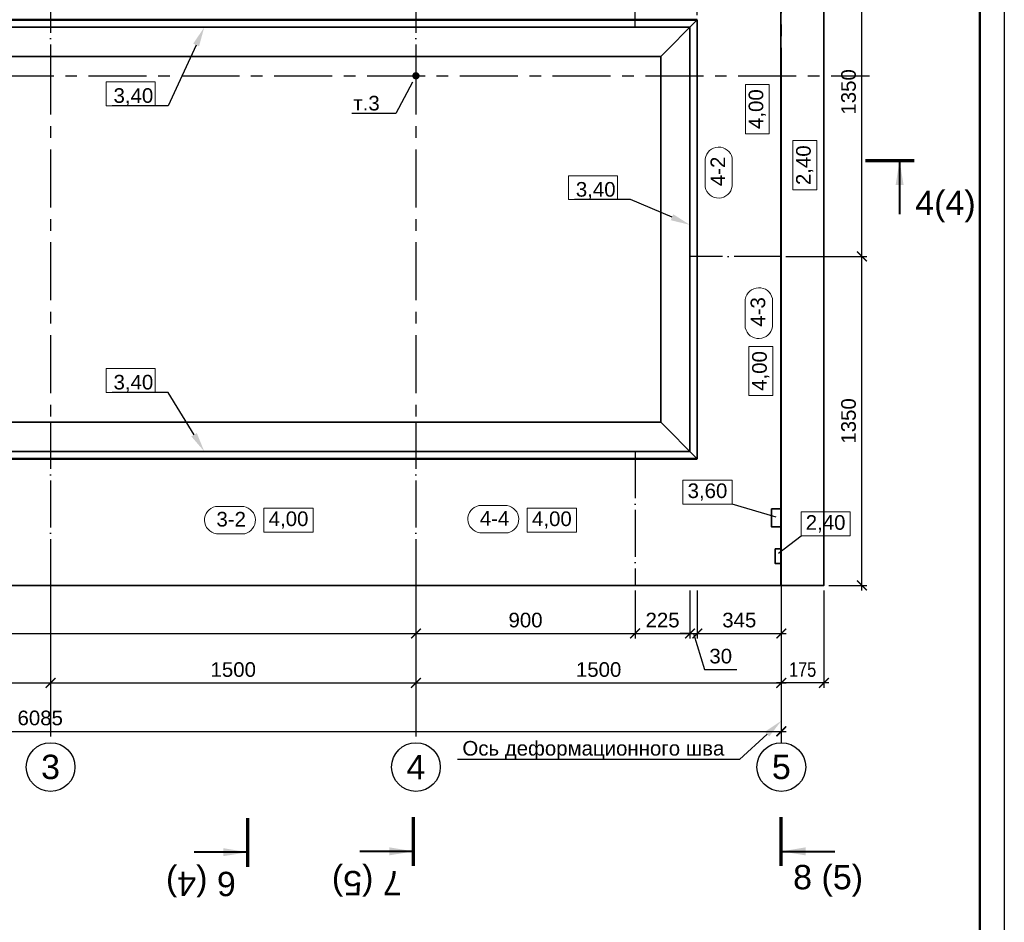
# Model space of a CAD drawing. Header units: millimetres. Extents: x -695122 to 440517, y 417968 to 574899.
# Tile 21 of 39: x -567344 to -526922, y 516652 to 553684. Entities that reach past the tile are written whole.
import ezdxf
from ezdxf import colors
from ezdxf.entities.mleader import LeaderData, LeaderLine
from ezdxf.enums import TextEntityAlignment as Align
from ezdxf.math import Vec2, Vec3

# ---------------------------------------------------------------- set-up
doc = ezdxf.new("R2010")
doc.units = ezdxf.units.MM
doc.linetypes.add('ACAD_ISO04W100', pattern=[30, 24, -3, 0, -3])
doc.linetypes.add('осевая', pattern=[50.8, 31.75, -6.35, 6.35, -6.35])
for name, color, linetype, lineweight in [('0_Выноски и размеры', 7, 'Continuous', 9), ('Бетон', 7, 'Continuous', 50), ('ГТО_Разрезы. Сечения.Узлы', 255, 'Continuous', 40), ('Отдел_Заглавные надписи', 7, 'Continuous', 30)]:
    doc.layers.add(name, color=color, linetype=linetype, lineweight=lineweight)
for name, color, linetype in [('otmetki', 7, 'Continuous'), ('Оси', 1, 'осевая'), ('Размеры', 7, 'Continuous'), ('штамп(текст)', 7, 'Continuous')]:
    doc.layers.add(name, color=color, linetype=linetype)
doc.styles.add('arial', font='arial.ttf')
doc.styles.get("Standard").update_dxf_attribs({"font": 'arial.ttf'})
doc.styles.add('аrial', font='arial.ttf')
doc.styles.add('Рогун1', font='arial.ttf')
doc.dimstyles.new('100 мм', dxfattribs={"dimscale": 100, "dimtxt": 3.5, "dimasz": 2, "dimexe": 1, "dimexo": 1, "dimgap": 1.2, "dimtad": 1, "dimdec": 0, "dimlfac": 0.1, "dimrnd": 0.0001, "dimtxsty": 'Рогун1', "dimblk": 'ARCHTICK', "dimcen": 2.5, "dimdle": 1, "dimaunit": 1, "dimadec": 1, "dimazin": 0, "dimtfac": 1, "dimtdec": 0, "dimtmove": 1, "dimatfit": 3, "dimldrblk": 'ARCHTICK', "dimfxl": 1, "dimtfill": 1, "dimarcsym": 0})
doc.dimstyles.new('hren115', dxfattribs={"dimtxt": 0.3, "dimasz": 3, "dimexe": 0.18, "dimexo": 0.0625, "dimgap": 0.1, "dimtad": 2, "dimtih": 1, "dimtoh": 1, "dimdec": 4, "dimzin": 0, "dimdsep": 46, "dimtxsty": 'arial', "dimcen": 0, "dimclrt": 256, "dimadec": 0, "dimazin": 0, "dimtfac": 1, "dimtdec": 4, "dimtofl": 0, "dimtmove": 1, "dimatfit": 0, "dimfxl": 1, "dimtolj": 1, "dimtzin": 0, "dimarcsym": 1})

# ---------------------------------------------------------------- blocks, each defined once
blk = doc.blocks.new('_ArchTick')
at = {"color": 0, "linetype": 'ByBlock', "const_width": 0.15}
blk.add_lwpolyline([(-0.5, -0.5), (0.5, 0.5)], dxfattribs=at)
blk = doc.blocks.new('*D201')
at = {"layer": 'Defpoints', "color": 0, "transparency": 16777216}
for p in [(-581077, 530472), (-566077, 530472), (-566077, 526472)]:
    blk.add_point(p, dxfattribs=at)
at = {"layer": 'Размеры', "color": 0, "lineweight": -2, "transparency": 16777216}
for p, q in [((-581077, 530272), (-581077, 526272)), ((-566077, 530272), (-566077, 526272)), ((-581277, 526472), (-565877, 526472))]:
    blk.add_line(p, q, dxfattribs=at)
at = {"layer": 'Размеры', "color": 0, "lineweight": -2, "transparency": 16777216, "xscale": 400, "yscale": 400, "zscale": 400, "rotation": 180}
blk.add_blockref('_ArchTick', (-581077, 526472), dxfattribs=at)
at = {"layer": 'Размеры', "color": 0, "lineweight": -2, "transparency": 16777216, "xscale": 400, "yscale": 400, "zscale": 400}
blk.add_blockref('_ArchTick', (-566077, 526472), dxfattribs=at)
at = {"layer": 'Размеры', "color": 0, "transparency": 16777216, "insert": (-573577, 527019), "char_height": 600, "attachment_point": 5, "style": 'Рогун1'}
blk.add_mtext('1500', dxfattribs=at)
blk = doc.blocks.new('*D202')
at = {"layer": 'Defpoints', "color": 0, "transparency": 16777216}
for p in [(-566077, 530472), (-551077, 530472), (-551077, 526472)]:
    blk.add_point(p, dxfattribs=at)
at = {"layer": 'Размеры', "color": 0, "lineweight": -2, "transparency": 16777216}
for p, q in [((-566077, 530272), (-566077, 526272)), ((-551077, 530272), (-551077, 526272)), ((-566277, 526472), (-550877, 526472))]:
    blk.add_line(p, q, dxfattribs=at)
at = {"layer": 'Размеры', "color": 0, "lineweight": -2, "transparency": 16777216, "xscale": 400, "yscale": 400, "zscale": 400, "rotation": 180}
blk.add_blockref('_ArchTick', (-566077, 526472), dxfattribs=at)
at = {"layer": 'Размеры', "color": 0, "lineweight": -2, "transparency": 16777216, "xscale": 400, "yscale": 400, "zscale": 400}
blk.add_blockref('_ArchTick', (-551077, 526472), dxfattribs=at)
at = {"layer": 'Размеры', "color": 0, "transparency": 16777216, "insert": (-558577, 527019), "char_height": 600, "attachment_point": 5, "style": 'Рогун1'}
blk.add_mtext('1500', dxfattribs=at)
blk = doc.blocks.new('*D273')
at = {"layer": 'Defpoints', "color": 0, "transparency": 16777216}
for p in [(-536077, 552447), (-551077, 530472), (-536077, 526472)]:
    blk.add_point(p, dxfattribs=at)
at = {"layer": 'Размеры', "color": 0, "lineweight": -2, "transparency": 16777216}
for p, q in [((-536077, 552247), (-536077, 526272)), ((-551077, 530272), (-551077, 526272)), ((-551277, 526472), (-535877, 526472))]:
    blk.add_line(p, q, dxfattribs=at)
at = {"layer": 'Размеры', "color": 0, "lineweight": -2, "transparency": 16777216, "xscale": 400, "yscale": 400, "zscale": 400, "rotation": 180}
blk.add_blockref('_ArchTick', (-551077, 526472), dxfattribs=at)
at = {"layer": 'Размеры', "color": 0, "lineweight": -2, "transparency": 16777216, "xscale": 400, "yscale": 400, "zscale": 400}
blk.add_blockref('_ArchTick', (-536077, 526472), dxfattribs=at)
at = {"layer": 'Размеры', "color": 0, "transparency": 16777216, "insert": (-543577, 527019), "char_height": 600, "attachment_point": 5, "style": 'Рогун1'}
blk.add_mtext('1500', dxfattribs=at)
blk = doc.blocks.new('*D203')
at = {"layer": 'Defpoints', "color": 0, "transparency": 16777216}
for p in [(-596927, 530472), (-536077, 530472), (-536077, 524487)]:
    blk.add_point(p, dxfattribs=at)
at = {"layer": 'Размеры', "color": 0, "lineweight": -2, "transparency": 16777216}
for p, q in [((-596927, 530272), (-596927, 524287)), ((-536077, 530272), (-536077, 524287)), ((-597127, 524487), (-535877, 524487))]:
    blk.add_line(p, q, dxfattribs=at)
at = {"layer": 'Размеры', "color": 0, "lineweight": -2, "transparency": 16777216, "xscale": 400, "yscale": 400, "zscale": 400, "rotation": 180}
blk.add_blockref('_ArchTick', (-596927, 524487), dxfattribs=at)
at = {"layer": 'Размеры', "color": 0, "lineweight": -2, "transparency": 16777216, "xscale": 400, "yscale": 400, "zscale": 400}
blk.add_blockref('_ArchTick', (-536077, 524487), dxfattribs=at)
at = {"layer": 'Размеры', "color": 0, "transparency": 16777216, "insert": (-566502, 525033), "char_height": 600, "attachment_point": 5, "style": 'Рогун1'}
blk.add_mtext('6085', dxfattribs=at)
blk = doc.blocks.new('*D275')
at = {"layer": 'Defpoints', "color": 0, "transparency": 16777216}
for p in [(-596927, 530472), (-551077, 530472), (-551077, 528502)]:
    blk.add_point(p, dxfattribs=at)
at = {"layer": 'Размеры', "color": 0, "lineweight": -2, "transparency": 16777216}
for p, q in [((-596927, 530272), (-596927, 528302)), ((-551077, 530272), (-551077, 528302)), ((-597127, 528502), (-550877, 528502))]:
    blk.add_line(p, q, dxfattribs=at)
at = {"layer": 'Размеры', "color": 0, "lineweight": -2, "transparency": 16777216, "xscale": 400, "yscale": 400, "zscale": 400, "rotation": 180}
blk.add_blockref('_ArchTick', (-596927, 528502), dxfattribs=at)
at = {"layer": 'Размеры', "color": 0, "lineweight": -2, "transparency": 16777216, "xscale": 400, "yscale": 400, "zscale": 400}
blk.add_blockref('_ArchTick', (-551077, 528502), dxfattribs=at)
at = {"layer": 'Размеры', "color": 0, "transparency": 16777216, "insert": (-574002, 529049), "char_height": 600, "attachment_point": 5, "style": 'Рогун1'}
blk.add_mtext('4585', dxfattribs=at)
blk = doc.blocks.new('*D210')
at = {"layer": 'Defpoints', "color": 0, "transparency": 16777216}
for p in [(-542077, 530472), (-539827, 530472), (-539827, 528502)]:
    blk.add_point(p, dxfattribs=at)
at = {"layer": 'Размеры', "color": 0, "lineweight": -2, "transparency": 16777216}
for p, q in [((-542077, 530272), (-542077, 528302)), ((-539827, 530272), (-539827, 528302)), ((-542277, 528502), (-539627, 528502))]:
    blk.add_line(p, q, dxfattribs=at)
at = {"layer": 'Размеры', "color": 0, "lineweight": -2, "transparency": 16777216, "xscale": 400, "yscale": 400, "zscale": 400, "rotation": 180}
blk.add_blockref('_ArchTick', (-542077, 528502), dxfattribs=at)
at = {"layer": 'Размеры', "color": 0, "lineweight": -2, "transparency": 16777216, "xscale": 400, "yscale": 400, "zscale": 400}
blk.add_blockref('_ArchTick', (-539827, 528502), dxfattribs=at)
at = {"layer": 'Размеры', "color": 0, "transparency": 16777216, "insert": (-540952, 529049), "char_height": 600, "attachment_point": 5, "style": 'Рогун1'}
blk.add_mtext('225', dxfattribs=at)
blk = doc.blocks.new('*D211')
at = {"layer": 'Defpoints', "color": 0, "transparency": 16777216}
for p in [(-539527, 530472), (-536077, 530472), (-536077, 528502)]:
    blk.add_point(p, dxfattribs=at)
at = {"layer": 'Размеры', "color": 0, "lineweight": -2, "transparency": 16777216}
for p, q in [((-539527, 530272), (-539527, 528302)), ((-536077, 530272), (-536077, 528302)), ((-539727, 528502), (-535877, 528502))]:
    blk.add_line(p, q, dxfattribs=at)
at = {"layer": 'Размеры', "color": 0, "lineweight": -2, "transparency": 16777216, "xscale": 400, "yscale": 400, "zscale": 400, "rotation": 180}
blk.add_blockref('_ArchTick', (-539527, 528502), dxfattribs=at)
at = {"layer": 'Размеры', "color": 0, "lineweight": -2, "transparency": 16777216, "xscale": 400, "yscale": 400, "zscale": 400}
blk.add_blockref('_ArchTick', (-536077, 528502), dxfattribs=at)
at = {"layer": 'Размеры', "color": 0, "transparency": 16777216, "insert": (-537802, 529049), "char_height": 600, "attachment_point": 5, "style": 'Рогун1'}
blk.add_mtext('345', dxfattribs=at)
blk = doc.blocks.new('*D263')
at = {"layer": 'Defpoints', "color": 0, "transparency": 16777216}
for p in [(-536077, 530472), (-534327, 530472), (-536077, 526472)]:
    blk.add_point(p, dxfattribs=at)
at = {"layer": 'Размеры', "color": 0, "lineweight": -2, "transparency": 16777216}
for p, q in [((-536077, 530272), (-536077, 526272)), ((-534327, 530272), (-534327, 526272)), ((-534127, 526472), (-536277, 526472))]:
    blk.add_line(p, q, dxfattribs=at)
at = {"layer": 'Размеры', "color": 0, "lineweight": -2, "transparency": 16777216, "xscale": 400, "yscale": 400, "zscale": 400, "rotation": 180}
blk.add_blockref('_ArchTick', (-536077, 526472), dxfattribs=at)
at = {"layer": 'Размеры', "color": 0, "lineweight": -2, "transparency": 16777216, "xscale": 400, "yscale": 400, "zscale": 400}
blk.add_blockref('_ArchTick', (-534327, 526472), dxfattribs=at)
at = {"layer": 'Размеры', "color": 0, "transparency": 16777216, "insert": (-535202, 527019), "char_height": 600, "attachment_point": 5, "style": 'Рогун1'}
blk.add_mtext('{\\W0.8;175}', dxfattribs=at)
blk = doc.blocks.new('_Dot')
at = {"color": 0, "linetype": 'ByBlock', "const_width": 0.5}
blk.add_lwpolyline([(-0.25, 0, 1), (0.25, 0, 1)], format="xyb", close=True, dxfattribs=at)
blk = doc.blocks.new('*D192')
at = {"layer": 'Defpoints', "color": 0, "transparency": 16777216}
for p in [(-551077, 530472), (-542077, 530472), (-542077, 528502)]:
    blk.add_point(p, dxfattribs=at)
at = {"layer": 'Размеры', "color": 0, "lineweight": -2, "transparency": 16777216}
for p, q in [((-551077, 530272), (-551077, 528302)), ((-542077, 530272), (-542077, 528302)), ((-551277, 528502), (-541877, 528502))]:
    blk.add_line(p, q, dxfattribs=at)
at = {"layer": 'Размеры', "color": 0, "lineweight": -2, "transparency": 16777216, "xscale": 400, "yscale": 400, "zscale": 400, "rotation": 180}
blk.add_blockref('_ArchTick', (-551077, 528502), dxfattribs=at)
at = {"layer": 'Размеры', "color": 0, "lineweight": -2, "transparency": 16777216, "xscale": 400, "yscale": 400, "zscale": 400}
blk.add_blockref('_ArchTick', (-542077, 528502), dxfattribs=at)
at = {"layer": 'Размеры', "color": 0, "transparency": 16777216, "insert": (-546577, 529049), "char_height": 600, "attachment_point": 5, "style": 'Рогун1'}
blk.add_mtext('900', dxfattribs=at)
blk = doc.blocks.new('*D265')
at = {"layer": 'Defpoints', "color": 0, "transparency": 16777216}
for p in [(-536077, 560286), (-539527, 553672), (-536077, 553672)]:
    blk.add_point(p, dxfattribs=at)
at = {"layer": 'Размеры', "color": 0, "lineweight": -2, "transparency": 16777216}
for p, q in [((-539727, 560286), (-535877, 560286)), ((-539527, 553872), (-539527, 560486)), ((-536077, 553872), (-536077, 560486))]:
    blk.add_line(p, q, dxfattribs=at)
at = {"layer": 'Размеры', "color": 0, "lineweight": -2, "transparency": 16777216, "xscale": 400, "yscale": 400, "zscale": 400, "rotation": 180}
blk.add_blockref('_ArchTick', (-539527, 560286), dxfattribs=at)
at = {"layer": 'Размеры', "color": 0, "lineweight": -2, "transparency": 16777216, "xscale": 400, "yscale": 400, "zscale": 400}
blk.add_blockref('_ArchTick', (-536077, 560286), dxfattribs=at)
at = {"layer": 'Размеры', "color": 0, "transparency": 16777216, "insert": (-537802, 560832), "char_height": 600, "attachment_point": 5, "style": 'Рогун1'}
blk.add_mtext('345', dxfattribs=at)
blk = doc.blocks.new('*D162')
at = {"layer": 'Defpoints', "color": 0, "transparency": 16777216}
for p in [(-539827, 530472), (-539527, 530472), (-539527, 528502)]:
    blk.add_point(p, dxfattribs=at)
at = {"layer": 'Размеры', "color": 0, "lineweight": -2, "transparency": 16777216}
for p, q in [((-539827, 530272), (-539827, 528302)), ((-539527, 530272), (-539527, 528302)), ((-539827, 528502), (-540227, 528502)), ((-539827, 528502), (-539527, 528502)), ((-539827, 528502), (-539527, 528502)), ((-539677, 528502), (-539233, 527023)), ((-539527, 528502), (-539127, 528502)), ((-539233, 527023), (-537896, 527023))]:
    blk.add_line(p, q, dxfattribs=at)
at = {"layer": 'Размеры', "color": 0, "lineweight": -2, "transparency": 16777216, "xscale": 400, "yscale": 400, "zscale": 400}
blk.add_blockref('_ArchTick', (-539827, 528502), dxfattribs=at)
at = {"layer": 'Размеры', "color": 0, "lineweight": -2, "transparency": 16777216, "xscale": 400, "yscale": 400, "zscale": 400, "rotation": 180}
blk.add_blockref('_ArchTick', (-539527, 528502), dxfattribs=at)
at = {"layer": 'Размеры', "color": 0, "transparency": 16777216, "insert": (-538564, 527569), "char_height": 600, "attachment_point": 5, "style": 'Рогун1'}
blk.add_mtext('30', dxfattribs=at)
blk = doc.blocks.new('*D253')
at = {"layer": 'Defpoints', "color": 0, "transparency": 16777216}
for p in [(-536092, 543972), (-532768, 543972), (-534327, 530472)]:
    blk.add_point(p, dxfattribs=at)
at = {"layer": 'Размеры', "color": 0, "lineweight": -2, "transparency": 16777216}
for p, q in [((-532768, 530272), (-532768, 544172)), ((-535892, 543972), (-532568, 543972)), ((-534127, 530472), (-532568, 530472))]:
    blk.add_line(p, q, dxfattribs=at)
at = {"layer": 'Размеры', "color": 0, "lineweight": -2, "transparency": 16777216, "xscale": 400, "yscale": 400, "zscale": 400}
for p, rotation in [((-532768, 543972), 90), ((-532768, 530472), 270)]:
    blk.add_blockref('_ArchTick', p, dxfattribs=dict(at, rotation=rotation))
at = {"layer": 'Размеры', "color": 0, "transparency": 16777216, "insert": (-533314, 537222), "char_height": 600, "attachment_point": 5, "rotation": 90, "style": 'Рогун1'}
blk.add_mtext('1350', dxfattribs=at)
blk = doc.blocks.new('*D164')
at = {"layer": 'Defpoints', "color": 0, "transparency": 16777216}
for p in [(-534327, 557472), (-532768, 557472), (-536077, 543972)]:
    blk.add_point(p, dxfattribs=at)
at = {"layer": 'Размеры', "color": 0, "lineweight": -2, "transparency": 16777216}
for p, q in [((-534127, 557472), (-532568, 557472)), ((-532768, 543772), (-532768, 557672)), ((-535877, 543972), (-532568, 543972))]:
    blk.add_line(p, q, dxfattribs=at)
at = {"layer": 'Размеры', "color": 0, "lineweight": -2, "transparency": 16777216, "xscale": 400, "yscale": 400, "zscale": 400}
for p, rotation in [((-532768, 557472), 90), ((-532768, 543972), 270)]:
    blk.add_blockref('_ArchTick', p, dxfattribs=dict(at, rotation=rotation))
at = {"layer": 'Размеры', "color": 0, "transparency": 16777216, "insert": (-533314, 550722), "char_height": 600, "attachment_point": 5, "rotation": 90, "style": 'Рогун1'}
blk.add_mtext('1350', dxfattribs=at)
blk = doc.blocks.new('*U145')
blk.add_lwpolyline([(5, -5), (-836, -5), (-836, 589), (5, 589)], close=True)
at = {"lineweight": 50}
blk.add_lwpolyline([(0, 0), (-816, 0), (-816, 584), (0, 584)], close=True, dxfattribs=at)
at = {"style": 'arial'}
blk.add_attdef('ФОРМАТ', (-36, -3.63), '', height=2.5, dxfattribs=at)
at = {"layer": 'штамп(текст)', "style": 'arial', "flags": 4}
for tag, height, p in [('Номер', 5, (-60.62, 47.59)), ('Стадия', 3.5, (-42.7, 18.69)), ('Лист', 3.5, (-27.97, 18.69)), ('Листов', 3.5, (-9.45, 18.69)), ('Отдел', 1.8, (-23.21, 1.04)), ('Год', 1.8, (-6.88, 1.05))]:
    blk.add_attdef(tag, text='', height=height, dxfattribs=at).set_placement(p, align=Align.CENTER)
at = {"layer": 'штамп(текст)', "lineweight": 30, "flags": 104}
blk.add_attdef('Объект', text='', height=3.5, dxfattribs=at).set_placement((-60.79, 42), align=Align.TOP_CENTER)
at = {"layer": 'штамп(текст)', "style": 'arial', "flags": 4}
for tag, p in [('Разраб', (-164.12, 26.34)), ('Пров', (-164.12, 21.4)), ('Утвердил1', (-184.87, 11.1)), ('Нач.отд', (-164.12, 10.85)), ('Нк', (-164.12, 6.4)), ('Утвердил', (-184.87, 0.96)), ('ФИО_утв', (-164.12, 1.09))]:
    blk.add_attdef(tag, p, '', height=2.5, dxfattribs=at)
at = {"layer": 'штамп(текст)', "lineweight": 30, "flags": 104}
for tag, p in [('Комплект', (-84.04, 22.95)), ('НазваниеЛиста', (-84.91, 8.24))]:
    blk.add_attdef(tag, text='', height=3.5, dxfattribs=at).set_placement(p, align=Align.MIDDLE_CENTER)
blk = doc.blocks.new('*U67')
at = {"color": 7, "lineweight": 70, "ltscale": 100}
blk.add_line((336.78, 0), (346.78, 0), dxfattribs=at)
at = {"color": 0, "ltscale": 100, "style": 'аrial', "flags": 8}
blk.add_attdef('M', text='', height=5, dxfattribs=at).set_placement((349.69, -8.69), align=Align.MIDDLE)
at = {"ltscale": 100, "style": 'аrial', "flags": 8}
blk.add_attdef('M1', text='', height=5, dxfattribs=at).set_placement((357.9, -8.67), align=Align.MIDDLE)
blk.add_attdef('W', text='', height=5, dxfattribs=at).set_placement((-25.71, -12.65), align=Align.BOTTOM_RIGHT)
at = {"color": 7, "ltscale": 100}
blk.add_leader([(343.78, 0), (343.78, -11)], dimstyle='hren115', override={"dimasz": 5, "dimgap": 0.1, "dimtad": 0, "dimfxl": 1.25, "dimtfillclr": 256}, dxfattribs=at)
blk = doc.blocks.new('*U5')
at = {"color": 7, "lineweight": 70, "ltscale": 100}
for p, q in [((0, -89.79), (0, -99.79)), ((0, -287.34), (0, -297.34))]:
    blk.add_line(p, q, dxfattribs=at)
at = {"ltscale": 100, "style": 'аrial', "flags": 8}
for tag, height, p in [('W', 5, (9.6, -86.89)), ('W1', 3.5, (16.84, -124.24)), ('M', 5, (9.6, -300.24))]:
    blk.add_attdef(tag, text='', height=height, dxfattribs=at).set_placement(p, align=Align.MIDDLE)
at = {"color": 7, "ltscale": 100}
for points in [[(0, -92.79), (11, -92.79)], [(0, -294.34), (11, -294.34)]]:
    blk.add_leader(points, dimstyle='hren115', override={"dimasz": 5, "dimgap": 0.1, "dimtad": 0, "dimfxl": 1.25, "dimtfillclr": 256}, dxfattribs=at)
blk = doc.blocks.new('*U75')
at = {"color": 7, "lineweight": 70, "ltscale": 100}
for p, q in [((0, -116.69), (0, -126.69)), ((0, -329.11), (0, -339.11))]:
    blk.add_line(p, q, dxfattribs=at)
at = {"ltscale": 100, "style": 'аrial', "flags": 8}
for tag, height, p in [('W', 5, (9.6, -113.79)), ('W1', 3.5, (16.84, -151.14)), ('M', 5, (9.6, -342.01))]:
    blk.add_attdef(tag, text='', height=height, dxfattribs=at).set_placement(p, align=Align.MIDDLE)
at = {"color": 7, "ltscale": 100}
for points in [[(0, -119.69), (11, -119.69)], [(0, -336.11), (11, -336.11)]]:
    blk.add_leader(points, dimstyle='hren115', override={"dimasz": 5, "dimgap": 0.1, "dimtad": 0, "dimfxl": 1.25, "dimtfillclr": 256}, dxfattribs=at)
blk = doc.blocks.new('*U123')
at = {"color": 7, "lineweight": 70, "ltscale": 100}
for p, q in [((0, -116.69), (0, -126.69)), ((0, -326.85), (0, -336.85))]:
    blk.add_line(p, q, dxfattribs=at)
at = {"ltscale": 100, "style": 'аrial', "flags": 8}
for tag, height, p in [('W', 5, (9.6, -113.79)), ('W1', 3.5, (16.84, -151.14)), ('M', 5, (9.6, -339.75))]:
    blk.add_attdef(tag, text='', height=height, dxfattribs=at).set_placement(p, align=Align.MIDDLE)
at = {"color": 7, "ltscale": 100}
for points in [[(0, -119.69), (11, -119.69)], [(0, -333.85), (11, -333.85)]]:
    blk.add_leader(points, dimstyle='hren115', override={"dimasz": 5, "dimgap": 0.1, "dimtad": 0, "dimfxl": 1.25, "dimtfillclr": 256}, dxfattribs=at)

msp = doc.modelspace()

# ---------------------------------------------------------------- linework, layer by layer
at = {"color": 4, "linetype": 'ACAD_ISO04W100', "ltscale": 80}
msp.add_line((-536091.5418321, 543972.2026676), (-539826.5418319, 543972.2026676), dxfattribs=at)
for points in [[(-566076.5427923, 557472.2031713), (-566076.5427923, 552172.2026676)], [(-551076.5429586, 557472.2036754), (-551076.5429586, 552172.2026676)], [(-542076.5429592, 553372.2026676), (-542076.5429592, 557472.2026662)], [(-566076.5427929, 537172.2026676), (-566076.5427929, 530472.2031718)], [(-551076.5429592, 537172.2026676), (-551076.5429592, 530472.2036759)], [(-542076.5429592, 535972.2026676), (-542076.5429592, 530472.2026676)]]:
    msp.add_lwpolyline(points, dxfattribs=at)
at = {"color": 4, "lineweight": 20}
for points in [[(-539203.6445032, 546813.8578016), (-539203.6445032, 547976.3937342, -0.8257768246), (-538091.9267492, 548014.5896666), (-538091.9267492, 546852.0537335, -0.8409861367)], [(-537555.2526521, 541047.8131416), (-537555.2526521, 542210.3490741, -0.8257768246), (-536443.5348981, 542248.5450065), (-536443.5348981, 541086.0090735, -0.8409861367)], [(-559307.7499949, 533708.6017589), (-558145.2140623, 533708.6017589, -0.8257768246), (-558107.01813, 532596.8840049), (-559269.554063, 532596.8840049, -0.8409861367)]]:
    msp.add_lwpolyline(points, format="xyb", close=True, dxfattribs=at)
at = {"color": 4, "lineweight": 20, "elevation": -5016520.3999996}
msp.add_lwpolyline([(-548497.0061259, 533747.3259256), (-547334.4701933, 533747.3259256, -0.8257768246), (-547296.2742609, 532635.6081716), (-548458.810194, 532635.6081716, -0.8409861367)], format="xyb", close=True, dxfattribs=at)
for points in [[(-536283.7318166, 533275.226951), (-538099.1542062, 533813.1258711)], [(-536194.5151369, 531799.093125), (-535267.3394986, 532511.0207637)]]:
    msp.add_lwpolyline(points)
for centre in [(-566076.5418321, 523021.4433283), (-551076.5418321, 523021.4433283), (-536076.5418321, 523021.4433283)]:
    msp.add_circle(centre, 1000)
at = {"layer": '0_Выноски и размеры', "ltscale": 100}
for points in [[(-536572.7078374, 549006.0460191), (-536572.7078374, 551023.6588089), (-537551.6711885, 551023.6588089), (-537551.6711885, 549006.0460191)], [(-534623.5168349, 546705.1170418), (-534623.5168349, 548722.7298316), (-535602.480186, 548722.7298316), (-535602.480186, 546705.1170418)], [(-536428.8077623, 538263.1693159), (-536428.8077623, 540280.7821056), (-537407.7711134, 540280.7821056), (-537407.7711134, 538263.1693159)], [(-540116.766996, 533813.1258711), (-538099.1542062, 533813.1258711), (-538099.1542062, 534792.0892222), (-540116.766996, 534792.0892222)], [(-557314.9728764, 532663.2092656), (-555297.3600866, 532663.2092656), (-555297.3600866, 533642.1726167), (-557314.9728764, 533642.1726167)], [(-546504.1694795, 532663.2092656), (-544486.5566897, 532663.2092656), (-544486.5566897, 533642.1726167), (-546504.1694795, 533642.1726167)], [(-535267.3394986, 532511.0207637), (-533249.7267088, 532511.0207637), (-533249.7267088, 533489.9841148), (-535267.3394986, 533489.9841148)]]:
    msp.add_lwpolyline(points, close=True, dxfattribs=at)
at = {"layer": 'Бетон', "color": 3, "ltscale": 10}
for p, q in [((-539526.5418319, 553672.2026676), (-596926.5419564, 553672.2026676)), ((-539526.5418319, 535672.2026676), (-596926.5417548, 535672.2026676))]:
    msp.add_line(p, q, dxfattribs=at)
at = {"layer": 'Бетон', "color": 2, "lineweight": 35, "ltscale": 10}
msp.add_lwpolyline([(-536091.5418321, 557472.2026676), (-536091.5418321, 559072.2026676), (-537826.5418319, 559072.2026676), (-541026.5418319, 557472.2026662), (-596926.5418321, 557472.2026676), (-596926.5418321, 530472.2026676), (-536091.5418321, 530472.2026676)], close=True, dxfattribs=at)
at = {"layer": 'Бетон', "color": 3, "lineweight": 35, "ltscale": 10}
for points in [[(-536091.5418321, 559172.2026677), (-534326.5418321, 559172.2026677), (-534326.5418321, 530472.2026676), (-536091.5418321, 530472.2026676)], [(-539526.5418319, 553672.2026676), (-539526.5418319, 535672.2026676)], [(-596926.5419564, 553372.2026676), (-539826.5418319, 553372.2026676), (-539826.5418319, 535972.2026676), (-596926.5417548, 535972.2026676)]]:
    msp.add_lwpolyline(points, dxfattribs=at)
at = {"layer": 'Бетон', "color": 2, "lineweight": 35, "ltscale": 10}
for points in [[(-539526.5418319, 553672.2026676), (-541026.5418312, 552172.2026676), (-541026.5418312, 537172.2026676), (-539526.5418319, 535672.2026676)], [(-596926.5418314, 552172.2026676), (-541026.5418312, 552172.2026676)], [(-597026.5418314, 537172.2026676), (-541026.5418312, 537172.2026676)], [(-536091.5418327, 532872.2026676), (-536476.5418327, 532872.2026676), (-536476.5418327, 533622.2026676)], [(-536476.5418327, 533622.2026676), (-536091.5418327, 533622.2026676)], [(-536091.5418327, 531972.2026677), (-536326.5418327, 531972.2026677), (-536326.5418327, 531372.2026677), (-536091.5418327, 531372.2026677)]]:
    msp.add_lwpolyline(points, dxfattribs=at)
at = {"layer": 'Оси', "linetype": 'осевая', "ltscale": 75}
msp.add_line((-602615.5912389, 551382.2026676), (-532457.5451903, 551382.2026676), dxfattribs=at)
for points in [[(-536076.5418321, 560149.6020965), (-536076.5418321, 524021.4433283)], [(-566076.5427929, 552172.2026676), (-566076.5427929, 537172.2026676)], [(-551076.5429592, 552172.2026676), (-551076.5429592, 537172.2026676)], [(-566076.5418321, 530472.2026676), (-566076.5418321, 524021.4433283)], [(-551076.5418321, 530472.2026676), (-551076.5418321, 524021.4433283)]]:
    msp.add_lwpolyline(points, dxfattribs=at)

# ---------------------------------------------------------------- block references
at = {"layer": 'ГТО_Разрезы. Сечения.Узлы'}
ref = msp.add_blockref('*U75', (-536076.5418321, 495624.9827585), dxfattribs=dict(at, xscale=-200, yscale=200, zscale=200, rotation=180))
ref.add_attrib('W', '8 (5)', dxfattribs={"layer": '0', "ltscale": 100, "height": 1000, "style": 'аrial', "flags": 8}).set_placement((-534156.5418321, 518383.2468493), align=Align.MIDDLE)
ref.add_attrib('M', '8', dxfattribs={"layer": '0', "ltscale": 100, "height": 1000, "style": 'аrial', "flags": 8}).set_placement((-534156.5418321, 564027.3070986), align=Align.MIDDLE)
ref = msp.add_blockref('*U123', (-551173.1345462, 495624.9827585), dxfattribs=dict(at, xscale=200, yscale=200, zscale=200, rotation=180))
ref.add_attrib('W', '7 (5)', dxfattribs={"layer": '0', "ltscale": 100, "height": 1000, "rotation": 180, "style": 'аrial', "flags": 8}).set_placement((-553093.1345462, 518383.2468493), align=Align.MIDDLE)
ref.add_attrib('M', '7', dxfattribs={"layer": '0', "ltscale": 100, "height": 1000, "rotation": 180, "style": 'аrial', "flags": 8}).set_placement((-553093.1345462, 563575.4247422), align=Align.MIDDLE)
ref = msp.add_blockref('*U5', (-557983.8234568, 500971.1385535), dxfattribs=dict(at, xscale=200, yscale=200, zscale=200, rotation=180))
ref.add_attrib('W', '6 (4)', dxfattribs={"layer": '0', "ltscale": 100, "height": 1000, "rotation": 180, "style": 'аrial', "flags": 8}).set_placement((-559903.8234568, 518348.8866177), align=Align.MIDDLE)
ref.add_attrib('M', '6', dxfattribs={"layer": '0', "ltscale": 100, "height": 1000, "rotation": 180, "style": 'аrial', "flags": 8}).set_placement((-559903.8234568, 561018.4129159), align=Align.MIDDLE)
at = {"layer": 'ГТО_Разрезы. Сечения.Узлы', "xscale": 200, "yscale": 200, "zscale": 200}
msp.add_blockref('*U67', (-599976.0830523, 547900.9889162), dxfattribs=at)

# ---------------------------------------------------------------- texts
at = {"color": 4, "lineweight": 0, "char_height": 600, "width": 2500.98227111, "attachment_point": 5, "style": 'arial'}
for s, insert, rotation in [('4{\\fArial|b0|i0|c238|p34;-}2', (-538681.5644039, 547460.6288669, 5016520.3999996), 90.0000000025), ('4{\\fArial|b0|i0|c238|p34;-}3', (-537033.1725529, 541694.5842068, 5016520.3999996), 90.0000000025), ('3{\\fArial|b0|i0|c238|p34;-}2', (-558660.9789296, 533186.5216597, 5016520.3999996), 0.0000000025), ('4{\\fArial|b0|i0|c238|p34;-}4', (-547850.2350606, 533225.2458264), 0.0000000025)]:
    msp.add_mtext(s, dxfattribs=dict(at, insert=insert, rotation=rotation))
at = {"ltscale": 100, "insert": (-530580.4561321, 546667.2956244), "char_height": 1000, "width": 2377.561157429, "attachment_point": 1, "style": 'arial'}
msp.add_mtext('\\pxql;4(4)', dxfattribs=at)
at = {"layer": 'otmetki', "char_height": 600, "width": 2017.61278979, "attachment_point": 5, "rotation": 90, "style": 'arial'}
for s, insert in [('4,00', (-537062.1895129, 550014.852414)), ('2,40', (-535112.9985105, 547713.9234367)), ('4,00', (-536918.2894379, 539271.9757107))]:
    msp.add_mtext(s, dxfattribs=dict(at, insert=insert))
at = {"layer": 'otmetki', "char_height": 600, "width": 2017.61278979, "attachment_point": 5, "style": 'arial'}
for s, insert in [('3,60', (-539107.9606011, 534302.6075467)), ('4,00', (-556306.1664815, 533152.6909411)), ('4,00', (-545495.3630846, 533152.6909411)), ('2,40', (-534258.5331037, 533000.5024393))]:
    msp.add_mtext(s, dxfattribs=dict(at, insert=insert))
at = {"layer": 'Отдел_Заглавные надписи', "char_height": 1000, "width": 974.015395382, "attachment_point": 5, "style": 'arial'}
for s, insert in [('3', (-566076.5418321, 523021.4433283)), ('4', (-551076.5418321, 523021.4433283)), ('5', (-536076.5418321, 523021.4433283))]:
    msp.add_mtext(s, dxfattribs=dict(at, insert=insert))

# ---------------------------------------------------------------- dimensions: what is measured, and where the dimension line sits
at = {"layer": 'Размеры'}
for base, p1, p2, override, picture, middle in [((-536076.5418321, 560285.7602817), (-539526.5418319, 553672.2026676), (-536076.5418321, 553672.2026676), {"dimscale": 200, "dimtxt": 3, "dimdec": 6, "dimtfill": 0}, '*D265', (-537801.541832, 560832.3087128)), ((-536076.5418321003, 526472.2026676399), (-551076.5418321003, 530472.2026676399), (-536076.5418321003, 552447.2026615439), {"dimscale": 200, "dimtxt": 3, "dimdec": 6, "dimtfill": 0}, '*D273', (-543576.5418321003, 527018.546460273)), ((-536076.5418321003, 524486.869017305), (-596926.5418321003, 530472.2026676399), (-536076.5418321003, 530472.2026676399), {"dimscale": 200, "dimtxt": 3, "dimdec": 6, "dimtfill": 0}, '*D203', (-566501.5418321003, 525033.212809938)), ((-551076.5418321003, 528502.2026676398), (-596926.5418321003, 530472.2026676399), (-551076.5418321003, 530472.2026676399), {"dimscale": 200, "dimtxt": 3, "dimdec": 6, "dimtfill": 0}, '*D275', (-574001.5418321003, 529048.5464602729)), ((-566076.5418321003, 526472.2026676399), (-581076.5418321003, 530472.2026676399), (-566076.5418321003, 530472.2026676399), {"dimscale": 200, "dimtxt": 3, "dimdec": 6, "dimtfill": 0}, '*D201', (-573576.5418321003, 527018.546460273)), ((-551076.5418321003, 526472.2026676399), (-566076.5418321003, 530472.2026676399), (-551076.5418321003, 530472.2026676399), {"dimscale": 200, "dimtxt": 3, "dimdec": 6, "dimtfill": 0}, '*D202', (-558576.5418321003, 527018.546460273)), ((-542076.5429591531, 528502.2026676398), (-551076.5429591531, 530472.2036758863), (-542076.5429591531, 530472.2026676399), {"dimscale": 200, "dimtxt": 3, "dimdec": 6, "dimtfill": 0}, '*D192', (-546576.5429591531, 529048.5464602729)), ((-539826.5418319, 528502.2026676), (-542076.5429592, 530472.2026676), (-539826.5418319, 530472.2026676), {"dimscale": 200, "dimtxt": 3, "dimdec": 1, "dimtfill": 0}, '*D210', (-540951.5423955, 529048.5464603)), ((-539526.5418319, 528502.2026676), (-539826.5418319, 530472.2026676), (-539526.5418319, 530472.2026676), {"dimscale": 200, "dimtxt": 3, "dimdec": 1, "dimtfill": 0}, '*D162', (-538992.6482439, 527569.1058054))]:
    dim = msp.add_linear_dim(base=base, p1=p1, p2=p2, dimstyle='100 мм', override=override, dxfattribs=at)
    dim.commit()
    dim.dimension.update_dxf_attribs({"geometry": picture, "text_midpoint": middle})
for base, p1, p2, picture, middle in [((-532767.9353316, 557472.2026662), (-536076.5418321, 543972.2026676), (-534326.5418321, 557472.2026662), '*D164', (-533314.4837627, 550722.2026669)), ((-532767.9353316, 543972.2026676), (-534326.5418321, 530472.2026676), (-536091.5418321, 543972.2026676), '*D253', (-533314.4837627, 537222.2026676))]:
    dim = msp.add_linear_dim(base=base, p1=p1, p2=p2, angle=90, dimstyle='100 мм', override={"dimscale": 200, "dimtxt": 3, "dimdec": 1, "dimtfill": 0}, dxfattribs=at)
    dim.commit()
    dim.dimension.update_dxf_attribs({"geometry": picture, "text_midpoint": middle})
dim = msp.add_linear_dim(base=(-536076.5418321, 528502.2026676), p1=(-539526.5418319, 530472.2026676), p2=(-536076.5418321, 530472.2026676), dimstyle='100 мм', override={"dimscale": 200, "dimtxt": 3, "dimdec": 6, "dimtfill": 0}, dxfattribs=at)
dim.commit()
dim.dimension.update_dxf_attribs({"geometry": '*D211', "text_midpoint": (-537801.541832, 528502.2026676), "dimtype": 160})
dim = msp.add_linear_dim(base=(-536076.5418321, 526472.2026676), p1=(-534326.5418321, 530472.2026676), p2=(-536076.5418321, 530472.2026676), text='{\\W0.8;<>}', dimstyle='100 мм', override={"dimscale": 200, "dimtxt": 3, "dimdec": 6, "dimtfill": 0}, dxfattribs=at)
dim.commit()
dim.dimension.update_dxf_attribs({"geometry": '*D263', "text_midpoint": (-535201.5418321, 527018.5464603)})

# ---------------------------------------------------------------- leaders
at = {"ltscale": 100}
ml = msp.add_multileader_mtext('Standard', dxfattribs=at)
ml.set_content('т.3', color=256, style='arial')
ml.set_leader_properties()
ml.set_arrow_properties(name='DOT')
ml.build(insert=Vec2(0, 0))
ml.multileader.update_dxf_attribs({"text_left_attachment_type": 6, "text_right_attachment_type": 6, "arrow_head_size": 300})
ctx = ml.context
ctx.base_point, ctx.char_height, ctx.arrow_head_size, ctx.landing_gap_size, ctx.plane_origin = Vec3(-553623.9711803, 549840.2131439), 600, 300, 4, Vec3(-562276.183676, 565676.0440529)
ctx.left_attachment, ctx.right_attachment, ctx.text_align_type = 6, 6, 1
notes = []
notes.append((ctx, [(1, (1, 1, 0), (-551899.234138, 549840.2131439), (-1, 0), 687.405528, [(0, [(-551076.5418321, 551382.2026676)], 0, [])])]))
ctx.mtext.insert, ctx.mtext.width, ctx.mtext.defined_height, ctx.mtext.alignment, ctx.mtext.flow_direction = Vec3(-553105.3054232, 550560.2131439), 10035.482987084, 766.5757162, 2, 5
ml = msp.add_multileader_mtext('Standard', dxfattribs=at)
ml.set_content('Ось деформационного шва', color=256, style='arial')
ml.set_leader_properties()
ml.build(insert=Vec2(0, 0))
ml.multileader.update_dxf_attribs({"text_left_attachment_type": 6, "text_right_attachment_type": 6, "arrow_head_size": 800})
ctx = ml.context
ctx.base_point, ctx.char_height, ctx.arrow_head_size, ctx.landing_gap_size, ctx.plane_origin = Vec3(-549173.130843, 523324.8903727), 600, 800, 4, Vec3(-545852.3862033, 537877.6404685)
ctx.left_attachment, ctx.right_attachment = 6, 6
notes.append((ctx, [(1, (1, 1, 0), (-537798.4620135, 523324.8903727), (-1, 0), 687.405528, [(0, [(-536076.5418321, 524916.6633862)], 0, [])])]))
ctx.mtext.insert, ctx.mtext.width, ctx.mtext.defined_height, ctx.mtext.flow_direction = Vec3(-549169.130843, 524091.4660889), 10778.52206062, 766.5757162, 5
for ctx, leaders in notes:
    for number, flags, end, landing, length, lines in leaders:
        leader = LeaderData()
        leader.index, (leader.has_last_leader_line, leader.has_dogleg_vector, leader.attachment_direction) = number, flags
        leader.last_leader_point, leader.dogleg_vector, leader.dogleg_length = Vec3(end), Vec3(landing), length
        for number, points, colour, breaks in lines:
            line = LeaderLine()
            line.index, line.vertices, line.color, line.breaks = number, Vec3.list(points), colors.encode_raw_color(colour), breaks
            leader.lines.append(line)
        ctx.leaders.append(leader)

# ---------------------------------------------------------------- next in the draw order: leaders
ml = msp.add_multileader_mtext('Standard', dxfattribs=at)
ml.set_content('3,40', color=256, style='arial')
ml.set_leader_properties()
ml.build(insert=Vec2(0, 0))
ml.multileader.update_dxf_attribs({"text_left_attachment_type": 6, "text_right_attachment_type": 6, "arrow_head_size": 800})
ctx = ml.context
ctx.base_point, ctx.char_height, ctx.arrow_head_size, ctx.landing_gap_size, ctx.plane_origin = Vec3(-563495.4498463, 550153.0167623), 600, 800, 4, Vec3(-567609.7909012, 563095.5632603)
ctx.left_attachment, ctx.right_attachment = 6, 6
notes = []
notes.append((ctx, [(1, (1, 1, 0), (-561243.9733769, 550153.0167623), (-1, 0), 687.405528, [(0, [(-559767.6473299, 553372.2026676)], 0, [])])]))
ctx.mtext.insert, ctx.mtext.width, ctx.mtext.defined_height, ctx.mtext.flow_direction = Vec3(-563491.4498463, 550873.0167623), 1638.815248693, 766.5757162, 5
ctx.mtext.has_bg_fill, ctx.mtext.bg_color, ctx.mtext.bg_scale_factor, ctx.mtext.bg_transparency, ctx.mtext.use_window_bg_color = 1, -1073741824, 1, 0, 1
ml = msp.add_multileader_mtext('Standard', dxfattribs=at)
ml.set_content('3,40', color=256, style='arial')
ml.set_leader_properties()
ml.build(insert=Vec2(0, 0))
ml.multileader.update_dxf_attribs({"text_left_attachment_type": 6, "text_right_attachment_type": 6, "arrow_head_size": 800})
ctx = ml.context
ctx.base_point, ctx.char_height, ctx.arrow_head_size, ctx.landing_gap_size, ctx.plane_origin = Vec3(-544515.4500227, 546303.9575275), 600, 800, 4, Vec3(-548629.7910776, 559246.5040255)
ctx.left_attachment, ctx.right_attachment = 6, 6
notes.append((ctx, [(1, (1, 1, 0), (-542263.9735533, 546303.9575275), (-1, 0), 687.405528, [(0, [(-539826.5418319, 545265.3150158)], 0, [])])]))
ctx.mtext.insert, ctx.mtext.width, ctx.mtext.defined_height, ctx.mtext.flow_direction = Vec3(-544511.4500227, 547023.9575275), 1638.815248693, 766.5757162, 5
ctx.mtext.has_bg_fill, ctx.mtext.bg_color, ctx.mtext.bg_scale_factor, ctx.mtext.bg_transparency, ctx.mtext.use_window_bg_color = 1, -1073741824, 1, 0, 1
ml = msp.add_multileader_mtext('Standard', dxfattribs=at)
ml.set_content('3,40', color=256, style='arial')
ml.set_leader_properties()
ml.build(insert=Vec2(0, 0))
ml.multileader.update_dxf_attribs({"text_left_attachment_type": 6, "text_right_attachment_type": 6, "arrow_head_size": 800})
ctx = ml.context
ctx.base_point, ctx.char_height, ctx.arrow_head_size, ctx.landing_gap_size, ctx.plane_origin = Vec3(-563495.4498463, 538393.2929322), 600, 800, 4, Vec3(-567609.7909012, 551335.8394303)
ctx.left_attachment, ctx.right_attachment = 6, 6
notes.append((ctx, [(1, (1, 1, 0), (-561243.9733769, 538393.2929322), (-1, 0), 687.405528, [(0, [(-559767.6473299, 535972.2026676)], 0, [])])]))
ctx.mtext.insert, ctx.mtext.width, ctx.mtext.defined_height, ctx.mtext.flow_direction = Vec3(-563491.4498463, 539113.2929322), 1638.815248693, 766.5757162, 5
ctx.mtext.has_bg_fill, ctx.mtext.bg_color, ctx.mtext.bg_scale_factor, ctx.mtext.bg_transparency, ctx.mtext.use_window_bg_color = 1, -1073741824, 1, 0, 1
for ctx, leaders in notes:
    for number, flags, end, landing, length, lines in leaders:
        leader = LeaderData()
        leader.index, (leader.has_last_leader_line, leader.has_dogleg_vector, leader.attachment_direction) = number, flags
        leader.last_leader_point, leader.dogleg_vector, leader.dogleg_length = Vec3(end), Vec3(landing), length
        for number, points, colour, breaks in lines:
            line = LeaderLine()
            line.index, line.vertices, line.color, line.breaks = number, Vec3.list(points), colors.encode_raw_color(colour), breaks
            leader.lines.append(line)
        ctx.leaders.append(leader)

# ---------------------------------------------------------------- next in the draw order: linework, layer by layer
at = {"layer": '0_Выноски и размеры', "ltscale": 100}
for points in [[(-563797.3456145, 550153.0167623), (-561779.7328247, 550153.0167623), (-561779.7328247, 551131.9801134), (-563797.3456145, 551131.9801134)], [(-544817.3457909, 546303.9575275), (-542799.7330011, 546303.9575275), (-542799.7330011, 547282.9208786), (-544817.3457909, 547282.9208786)], [(-563797.3456145, 538393.2929322), (-561779.7328247, 538393.2929322), (-561779.7328247, 539372.2562833), (-563797.3456145, 539372.2562833)]]:
    msp.add_lwpolyline(points, close=True, dxfattribs=at)

# ---------------------------------------------------------------- next in the draw order: block references
at = {"lineweight": -3, "xscale": 200, "yscale": 200, "zscale": 200}
msp.add_blockref('*U145', (-527921.5689022, 455270.221151), dxfattribs=at)

doc.saveas('drawing.dxf')
